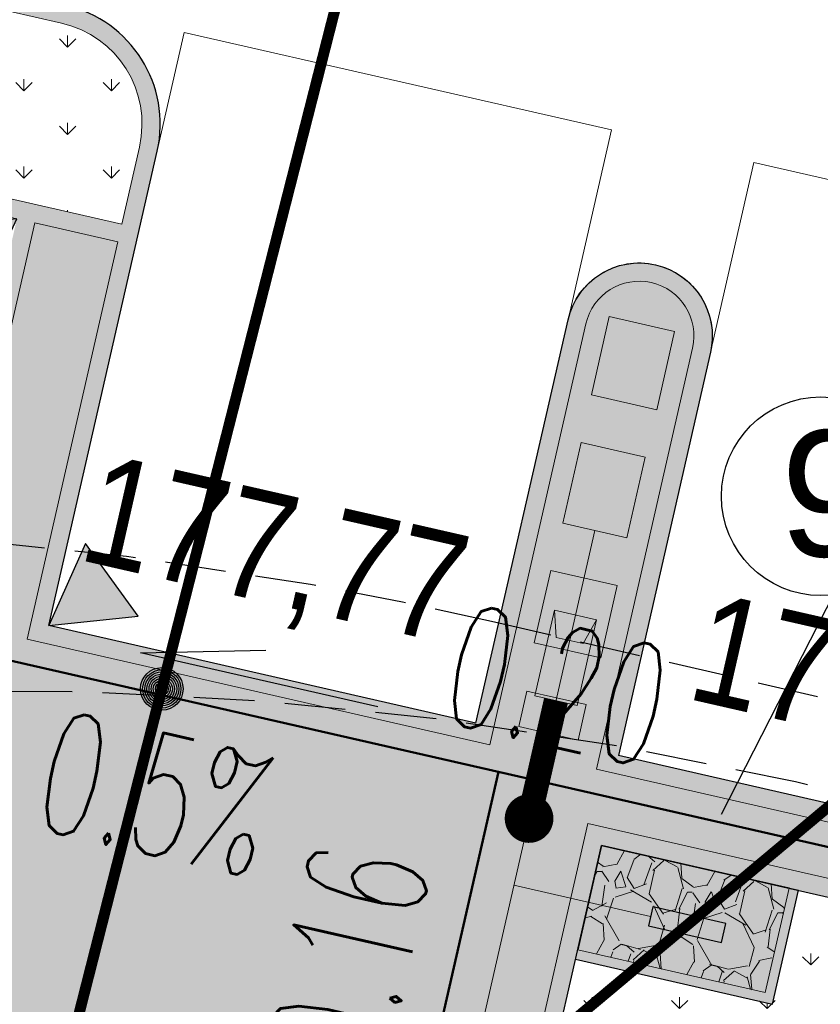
# Model space of a CAD drawing. Header units: metres. Extents: x 964 to 7125, y -212 to 9570.
# Tile 37 of 185: x 1684.2 to 1690.78, y 259.39 to 267.48. Entities that reach past the tile are written whole.
import ezdxf
from ezdxf import colors
from ezdxf.entities.mleader import LeaderData, LeaderLine
from ezdxf.enums import TextEntityAlignment as Align
from ezdxf.math import Vec2, Vec3

# ---------------------------------------------------------------- set-up
doc = ezdxf.new("R2010")
doc.units = ezdxf.units.M
for name, pattern in [('1081', [1.5, 1, -0.5]), ('3901', [0]), ('CIĄGłA', [0]), ('HIDDEN', [0.375, 0.25, -0.125])]:
    doc.linetypes.add(name, pattern=pattern)
for name, color, linetype, lineweight in [('- AGP-1_OPISY', 7, 'Continuous', 13), ('_IE', 240, 'Continuous', 9), ('AGP1_HATCH', 7, 'Continuous', 5), ('AGP1_KRAWEZNIKI GRUBOŚCI', 7, 'Continuous', 15), ('AGP1_KRAWEZNIKI NOWE', 7, 'Continuous', 30), ('AGP1_OPISY', 7, 'Continuous', 13), ('IS-KD-czysta', 92, 'Continuous', 50), ('IS-KD-opis', 96, 'Continuous', 30), ('IS-KD-opis-rzedne', 96, 'Continuous', 30)]:
    doc.layers.add(name, color=color, linetype=linetype, lineweight=lineweight)
doc.layers.add('IS-viewport', color=254, linetype='Continuous', lineweight=0, plot=False)
for name, color, linetype in [('OT_Ogrodzenia', 7, 'Continuous'), ('OT_ZagospodarowanieTerenu', 7, 'Continuous'), ('SYTUACJA - znaki_czytnik_kart', 7, 'Continuous'), ('ZP_strefy oddziaływania', 8, 'HIDDEN'), ('zz-odwodnienie', 5, 'Continuous')]:
    doc.layers.add(name, color=color, linetype=linetype)
doc.styles.add('ARIAL', font='arial.ttf')
doc.styles.add('IS-0.6', font='simplex.shx', dxfattribs={"width": 0.6})
doc.styles.get("Standard").update_dxf_attribs({"font": 'arial.ttf'})
pattern_1 = [(90, (-261.6057629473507, 0), (-0.3592102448, 0.3592102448), [0.09525, -0.6231704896]), (45, (-261.6057629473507, 0), (-0.3592102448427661, 0.3592102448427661), [0.09525, -0.41275]), (135, (-261.6057629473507, 0), (-0.3592102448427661, -0.3592102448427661), [0.09525, -0.41275])]

# ---------------------------------------------------------------- blocks, each defined once
blk = doc.blocks.new('d_rzędna')
at = {"layer": 'zz-odwodnienie'}
blk.add_hatch(color=0, dxfattribs=at).paths.add_polyline_path([(0, 0), (0.3686594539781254, 0.6385369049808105), (-0.3686594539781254, 0.6385369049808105)])
at = {"layer": 'zz-odwodnienie', "color": 0}
for p, q in [((-0.3686594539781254, 0.6385369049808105), (0, 0)), ((0.3686594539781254, 0.6385369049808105), (-0.3686594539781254, 0.6385369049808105)), ((-0.3686594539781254, 0.6385369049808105), (0, 0)), ((0.3686594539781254, 0.6385369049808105), (-0.3686594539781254, 0.6385369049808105)), ((0, 0), (0.3686594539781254, 0.6385369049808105)), ((0, 0), (0.3686594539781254, 0.6385369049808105))]:
    blk.add_line(p, q, dxfattribs=at)
blk = doc.blocks.new('*U117')
at = {"color": 0, "linetype": 'Continuous', "lineweight": -2}
blk.add_lwpolyline([(1.041683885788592, 0.0699619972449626), (-0.9081738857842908, 0.5149953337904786), (0.1223841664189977, 0.5362108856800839)], dxfattribs=at)
at = {"layer": 'IS-viewport'}
blk.add_line((-0.9749288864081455, 0.2225166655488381), (0.9749288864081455, -0.2225166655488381), dxfattribs=at)
at = {"color": 0, "linetype": 'Continuous', "lineweight": -2, "style": 'IS-0.6', "width": 0.6}
blk.add_attdef('OPIS-L', text='', height=0.9999999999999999, rotation=347.1431079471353, dxfattribs=at).set_placement((-1.395638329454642, 0.6262536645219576), align=Align.RIGHT)
blk.add_attdef('OPIS-P', (1.529148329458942, -0.04129633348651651), '', height=0.9999999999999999, rotation=347.1431079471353, dxfattribs=at)
blk.add_attdef('OPIS-POD', text='', height=0.9999999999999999, rotation=347.1431079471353, dxfattribs=at).set_placement((-0.06675499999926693, -0.2924786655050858), align=Align.TOP_CENTER)
blk = doc.blocks.new('IS-opis-studni-P-0.6')
at = {"color": 0, "linetype": 'Continuous', "lineweight": 15, "transparency": 16777216}
blk.add_line((0, 0), (3.5, 0), dxfattribs=at)
at = {"color": 0, "linetype": 'Continuous', "lineweight": -2, "transparency": 16777216, "style": 'IS-0.6', "width": 0.6}
for p in [(1.75, 0.25), (1.75, -1.25), (1.75, -2.5)]:
    blk.add_attdef('000,00', text='', height=1, dxfattribs=at).set_placement(p, align=Align.CENTER)
blk.add_attdef('S0', text='', height=1.25, dxfattribs=at).set_placement((3.75, 0), align=Align.MIDDLE_LEFT)
blk = doc.blocks.new('_None', base_point=(2.5, 0))

msp = doc.modelspace()

# ---------------------------------------------------------------- hatches: boundary and pattern name
at = {"layer": 'AGP1_HATCH', "transparency": 33554625}
h = msp.add_hatch(dxfattribs=at)
h.set_pattern_fill('GRASS', color=8, scale=0.02)
h.set_pattern_definition(pattern_1)
edge = h.paths.add_edge_path()
edge.add_line((1656.421609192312, 281.1750997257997), (1656.12732490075, 280.1037389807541))
edge.add_arc((1693.613011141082, 442.3996465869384), 166.5687194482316, 256.9943948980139, 258.1500133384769)
edge.add_line((1659.408129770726, 279.380738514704), (1659.687923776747, 279.3204852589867))
edge.add_line((1659.687923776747, 279.3204852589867), (1659.805812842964, 279.8679188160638))
edge.add_line((1659.805812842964, 279.8679188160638), (1661.428610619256, 279.5184515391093))
edge.add_line((1661.428610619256, 279.5184515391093), (1661.310721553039, 278.9710179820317))
edge.add_line((1661.310721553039, 278.9710179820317), (1671.858992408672, 276.6994623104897))
edge.add_line((1671.858992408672, 276.6994623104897), (1672.890124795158, 277.4314030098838))
edge.add_line((1672.890124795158, 277.4314030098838), (1656.421609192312, 281.1750997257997))
edge = h.paths.add_edge_path()
edge.add_line((1672.890124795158, 277.4314030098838), (1671.858992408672, 276.6994623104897))
edge.add_line((1671.858992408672, 276.6994623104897), (1700.067020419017, 270.6249021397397))
edge.add_arc((1697.571881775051, 261.9819229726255), 8.995932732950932, -9.899978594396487, 73.89711847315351, ccw=False)
edge.add_line((1706.433859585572, 260.4352636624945), (1699.674548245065, 230.8202579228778))
edge.add_line((1699.674548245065, 230.8202579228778), (1699.038714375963, 230.9653696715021))
edge.add_line((1699.038714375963, 230.9653696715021), (1697.659528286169, 224.9226379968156))
edge.add_line((1697.659528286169, 224.9226379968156), (1693.427565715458, 225.8885363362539))
edge.add_line((1693.427565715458, 225.8885363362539), (1694.802276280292, 231.9116583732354))
edge.add_line((1694.802276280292, 231.9116583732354), (1691.417076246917, 230.9890328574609))
edge.add_line((1691.417076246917, 230.9890328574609), (1687.619809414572, 231.8557167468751))
edge.add_line((1687.619809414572, 231.8557167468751), (1687.208875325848, 230.0552605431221))
edge.add_line((1687.208875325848, 230.0552605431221), (1682.488514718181, 231.1293036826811))
edge.add_line((1682.488514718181, 231.1293036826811), (1682.900170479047, 232.9329218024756))
edge.add_line((1682.900170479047, 232.9329218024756), (1676.827230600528, 234.319002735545))
edge.add_line((1676.827230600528, 234.319002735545), (1675.092447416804, 235.4907377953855))
edge.add_arc((1674.59275734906, 234.8031445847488), 0.8499850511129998, 53.99321822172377, 167.1431079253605)
edge.add_line((1673.764082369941, 234.992280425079), (1672.473484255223, 229.3376865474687))
edge.add_line((1672.473484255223, 229.3376865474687), (1668.330036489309, 230.2833823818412))
edge.add_line((1668.330036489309, 230.2833823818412), (1668.697188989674, 231.8920150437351))
edge.add_line((1668.697188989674, 231.8920150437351), (1649.540477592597, 236.2643211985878))
edge.add_line((1649.540477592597, 236.2643211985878), (1649.540154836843, 236.2643948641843))
edge.add_line((1649.540154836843, 236.2643948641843), (1649.974062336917, 238.1655061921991))
edge.add_line((1649.974062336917, 238.1655061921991), (1646.074028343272, 239.0556455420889))
edge.add_line((1646.074028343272, 239.0556455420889), (1646.786081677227, 242.1754179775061))
edge.add_line((1646.786081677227, 242.1754179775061), (1651.996839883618, 262.8037986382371))
edge.add_arc((1649.233634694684, 263.5017936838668), 2.849999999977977, 345.8234528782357, 357.692915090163)
edge.add_line((1652.081324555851, 263.3870659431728), (1652.175551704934, 265.7259047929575))
edge.add_line((1652.175551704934, 265.7259047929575), (1643.651609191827, 234.6850997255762))
edge.add_line((1643.651609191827, 234.6850997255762), (1698.061609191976, 222.3150997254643))
edge.add_line((1698.061609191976, 222.3150997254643), (1709.121609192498, 269.1950997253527))
edge.add_line((1709.121609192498, 269.1950997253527), (1672.890124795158, 277.4314030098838))
at = {"layer": 'AGP1_HATCH', "transparency": 33554477}
h = msp.add_hatch(color=8, dxfattribs=at)
h.dxf.hatch_style = 1
h.paths.add_polyline_path([(1681.679460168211, 259.3846310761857), (1697.034582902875, 255.8799613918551), (1694.241082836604, 243.6407100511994), (1678.885967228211, 247.1454113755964)], flags=16)
edge = h.paths.add_edge_path(flags=16)
edge.add_line((1685.185346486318, 266.4311739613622), (1685.040709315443, 265.797470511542))
edge.add_line((1685.040709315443, 265.797470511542), (1679.483617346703, 267.0658272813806))
edge.add_line((1679.483617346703, 267.0658272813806), (1679.628254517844, 267.6995307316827))
edge.add_arc((1680.456943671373, 267.5103898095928), 0.8500000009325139, 77.14298656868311, 167.1429865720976, ccw=False)
edge.add_line((1680.646084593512, 268.3390789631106), (1684.545798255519, 267.449004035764))
edge.add_arc((1684.356657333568, 266.62031488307), 0.8500000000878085, -12.857013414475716, 77.14298656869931, ccw=False)
edge = h.paths.add_edge_path()
edge.add_line((1698.17639700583, 256.3886637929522), (1688.505109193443, 258.5960247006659))
edge.add_line((1688.505109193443, 258.5960247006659), (1688.983524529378, 260.6921210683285))
edge.add_line((1688.983524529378, 260.6921210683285), (1693.438948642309, 259.675210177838))
edge.add_line((1693.438948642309, 259.675210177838), (1694.663688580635, 265.0732275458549))
edge.add_arc((1694.414363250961, 264.1511328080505), 0.9552077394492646, 74.86959213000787, 168.3871311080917)
edge.add_line((1693.478708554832, 264.3434141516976), (1692.630909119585, 260.6289252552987))
edge.add_line((1692.630909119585, 260.6289252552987), (1684.441510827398, 262.4980825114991))
edge.add_line((1684.441510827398, 262.4980825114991), (1685.331585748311, 266.3977961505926))
edge.add_arc((1684.356657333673, 266.6203148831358), 1.000000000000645, 347.1429865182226, 437.1429865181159)
edge.add_line((1684.579176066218, 267.5952432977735), (1680.679462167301, 268.4853182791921))
edge.add_arc((1680.456943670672, 267.5103898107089), 1.000000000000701, 77.1430003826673, 167.1429865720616)
edge.add_line((1679.482015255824, 267.732908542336), (1679.304000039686, 266.9529658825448))
edge.add_line((1679.304000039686, 266.9529658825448), (1684.178626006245, 265.8403759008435))
edge.add_line((1684.178626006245, 265.8403759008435), (1682.821279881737, 259.8933084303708))
edge.add_line((1682.821279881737, 259.8933084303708), (1678.937735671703, 260.7796816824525))
edge.add_arc((1678.715134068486, 259.7827054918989), 1.021524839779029, 77.41362849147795, 166.3037866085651)
edge.add_line((1677.72265652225, 260.0245759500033), (1675.690284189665, 251.1200781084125))
edge.add_arc((1679.595507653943, 250.0981039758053), 4.03673152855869, 165.3349000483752, 256.6501541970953)
edge.add_line((1678.663441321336, 246.1704515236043), (1693.05116376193, 242.886582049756))
edge.add_arc((1693.490240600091, 244.8367181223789), 1.998954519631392, 257.3113330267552, 345.5301534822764)
edge.add_line((1695.425786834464, 244.3372384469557), (1698.17639700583, 256.3886637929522))
at = {"layer": 'AGP1_HATCH', "transparency": 33554625}
h = msp.add_hatch(dxfattribs=at)
h.set_pattern_fill('GRASS', color=8, scale=0.02)
h.set_pattern_definition(pattern_1)
h.paths.add_polyline_path([(1684.545798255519, 267.4490040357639), (1680.646084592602, 268.3390789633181, 0.4142135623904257), (1679.628254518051, 267.6995307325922), (1679.483617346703, 267.0658272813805), (1684.358259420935, 265.9532336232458), (1685.040709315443, 265.7974705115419), (1685.185346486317, 266.4311739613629, 0.4142135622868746)])
at = {"layer": 'AGP1_HATCH', "transparency": 33554477}
h = msp.add_hatch(color=8, dxfattribs=at)
h.dxf.hatch_style = 1
edge = h.paths.add_edge_path()
edge.add_line((1687.951252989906, 261.6970163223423), (1688.707816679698, 265.0117729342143))
edge.add_arc((1689.29277372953, 264.8782616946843), 0.6000000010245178, -12.857013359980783, 167.1429865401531, ccw=False)
edge.add_line((1689.877730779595, 264.744750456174), (1689.121167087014, 261.4299938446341))
edge.add_line((1689.121167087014, 261.4299938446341), (1687.951252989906, 261.6970163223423))
at = {"layer": 'AGP1_HATCH', "transparency": 33554625}
h = msp.add_hatch(dxfattribs=at)
h.set_pattern_fill('GRASS', color=8, scale=0.02)
h.set_pattern_definition(pattern_1)
edge = h.paths.add_edge_path()
edge.add_arc((1694.423309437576, 264.1365959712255), 0.8169770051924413, 61.86728915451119, 74.82374879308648)
edge.add_line((1694.637185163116, 264.9250809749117), (1693.438948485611, 259.6752102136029))
edge.add_line((1693.438948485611, 259.6752102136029), (1690.601905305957, 260.3227400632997))
edge.add_line((1690.601905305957, 260.3227400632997), (1690.388287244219, 259.3868088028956))
edge.add_line((1690.388287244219, 259.3868088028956), (1688.769906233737, 259.7561898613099))
edge.add_line((1688.769906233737, 259.7561898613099), (1688.505109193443, 258.5960247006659))
edge.add_line((1688.505109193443, 258.5960247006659), (1698.030157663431, 256.4220412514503))
edge.add_line((1698.030157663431, 256.4220412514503), (1698.265050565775, 257.4511926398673))
edge.add_arc((1691.601391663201, 258.8506343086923), 6.80902246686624, 348.1396172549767, 421.8999565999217)
at = {"layer": 'AGP1_HATCH', "transparency": 33554477}
h = msp.add_hatch(color=8, dxfattribs=at)
h.dxf.hatch_style = 1
h.paths.add_polyline_path([(1688.983524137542, 260.6921211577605), (1688.769906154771, 259.7561898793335), (1690.388287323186, 259.386808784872), (1690.601905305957, 260.3227400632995)])
at = {"layer": 'AGP1_HATCH'}
h = msp.add_hatch(dxfattribs=at)
h.set_pattern_fill('GRAVEL', color=8, scale=0.03, angle=77.14298656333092)
h.set_pattern_definition([(305.1557740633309, (4010290.342497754, -7580959.046638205), (5.329584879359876, -7.469197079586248), [0.102516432, -10.1491450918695]), (262.112727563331, (4010290.401526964, -7580959.13045472), (1.291815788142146, 9.084304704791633), [0.1759214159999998, -17.41621466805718]), (209.6534336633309, (4010290.37738624, -7580959.304711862), (9.867442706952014, 5.563802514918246), [0.124044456, -12.28041683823]), (344.4166755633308, (4010290.496981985, -7580959.636830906), (-14.68834976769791, 4.13408092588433), [0.1602013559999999, -15.8599312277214]), (9.976640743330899, (4010290.651294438, -7580959.67986731), (-9.762541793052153, -1.679765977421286), [0.15709011, -15.5519423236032]), (74.41667556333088, (4010290.806009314, -7580959.652651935), (-4.13408092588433, -14.68834976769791), [0.1602013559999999, -15.85993122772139]), (114.8372270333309, (4010290.849045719, -7580959.498339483), (5.224683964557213, -11.35323361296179), [0.211858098, -20.9739345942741]), (149.3983149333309, (4010290.760056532, -7580959.306077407), (-15.15678502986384, 8.930572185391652), [0.200015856, -19.8015769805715]), (198.5725521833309, (4010290.58789741, -7580959.204255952), (-11.01411506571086, -3.738893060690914), [0.1607438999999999, -15.9136637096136]), (252.3793448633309, (4010290.435524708, -7580959.255453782), (2.608047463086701, 8.002290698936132), [0.1835139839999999, -8.992181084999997]), (299.5404243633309, (4010290.379972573, -7580959.430357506), (6.137138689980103, -10.77989743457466), [0.2373233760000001, -23.4950317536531]), (215.9570613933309, (4010290.672274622, -7580958.903060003), (-5.644287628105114, -4.182912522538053), [0.08100136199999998, -8.0191697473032]), (248.6122209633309, (4010290.606707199, -7580958.950622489), (3.690061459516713, 9.318522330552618), [0.1541045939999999, -15.25639169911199]), (302.1429865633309, (4010290.55050848, -7580959.094114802), (0.7428954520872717, -0.1695592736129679), [0.1077628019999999, -0.9698679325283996]), (280.3415770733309, (4010290.449491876, -7580959.12577037), (-0.6379945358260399, 4.05359580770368), [0.05803239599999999, -5.745186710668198]), (8.944396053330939, (4010290.459909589, -7580959.18285983), (-2.398245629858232, -0.2342176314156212), [0.08206968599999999, -4.021425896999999]), (108.1067430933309, (4010290.540981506, -7580959.170099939), (-0.9771130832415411, 2.567804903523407), [0.1332958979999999, -4.309889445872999]), (238.7080377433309, (4010290.499554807, -7580959.043405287), (1.082013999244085, 1.316231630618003), [0.09638614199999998, -2.3132694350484]), (93.53252689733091, (4010290.361565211, -7580959.613739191), (-0.5330936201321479, 7.937632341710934), [0.1350264, -13.3676480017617]), (147.4891625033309, (4010290.353245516, -7580959.478969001), (7.493612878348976, -4.836733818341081), [0.113279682, -11.21466470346]), (10.34157707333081, (4010290.350975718, -7580959.009493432), (-4.053595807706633, -0.6379945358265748), [0.11606403, -5.687155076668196]), (60.75344623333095, (4010290.465154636, -7580958.988658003), (-3.924279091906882, -6.92027670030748), [0.1350263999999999, -13.36764800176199]), (56.58694134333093, (4010290.822160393, -7580959.718865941), (-2.333587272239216, -3.375358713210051), [0.1302105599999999, -6.380320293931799]), (11.91812716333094, (4010290.893863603, -7580959.610176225), (-9.019646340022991, -1.849325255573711), [0.109101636, -10.801078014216]), (143.9443960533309, (4010291.09556676, -7580959.171623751), (-3.375358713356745, 2.333587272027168), [0.11606403, -5.687155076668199]), (94.49701120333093, (4010291.001734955, -7580959.103311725), (0.7673112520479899, -10.33587797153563), [0.1277348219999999, -12.64571279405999]), (146.5869413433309, (4010291.012482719, -7580959.535642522), (3.375358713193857, -2.333587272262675), [0.06510527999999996, -6.4454255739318]), (178.4529190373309, (4010291.085393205, -7580959.216197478), (-3.141141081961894, -0.06465835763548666), [0.03885437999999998, -3.8465984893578]), (243.1067430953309, (4010291.04655284, -7580959.215148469), (1.251573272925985, 2.059127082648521), [0.1570901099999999, -2.984716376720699]), (263.1519925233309, (4010290.975496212, -7580959.355249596), (0.9526972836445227, 7.598513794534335), [0.1455800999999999, -14.4124094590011]), (20.83305409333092, (4010290.607842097, -7580959.185360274), (-1.655350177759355, -0.4037769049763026), [0.109897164, -2.637532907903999]), (70.30021315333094, (4010290.710554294, -7580959.14627575), (4.368298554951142, 12.29010413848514), [0.191867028, -18.99480271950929]), (138.0883824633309, (4010290.775230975, -7580958.965638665), (4.522031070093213, -4.15849672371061), [0.07845247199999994, -7.766817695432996]), (167.1429865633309, (4010290.716848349, -7580958.913233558), (-0.9124547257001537, -0.5733361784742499), [0.04571999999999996, -0.7162799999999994]), (197.3994237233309, (4010290.949818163, -7580959.365020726), (5.878505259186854, 1.784666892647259), [0.105860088, -10.48018223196]), (125.1557740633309, (4010290.84880156, -7580959.396676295), (-5.329584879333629, 7.469197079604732), [0.205032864, -10.0466286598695]), (77.14298656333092, (4010290.730743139, -7580959.229043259), (-0.5733361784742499, 0.9124547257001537), [0.19812, -0.5638799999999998]), (42.44783306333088, (4010290.77482855, -7580959.035890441), (6.895860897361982, 6.242039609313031), [0.1204828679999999, -11.92779501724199]), (331.1975906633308, (4010290.863731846, -7580958.954574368), (2.802022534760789, -1.421132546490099), [0.110948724, -5.4364950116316]), (284.7889619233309, (4010290.960954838, -7580959.008028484), (4.207328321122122, -15.81060632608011), [0.1806435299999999, -17.88373932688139]), (252.5690653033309, (4010291.00706589, -7580959.182688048), (-2.947166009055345, -9.488081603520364), [0.1911088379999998, -18.91975393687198])])
h.paths.add_polyline_path([(1690.328094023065, 259.4826022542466), (1690.523911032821, 260.3405415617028), (1688.983524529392, 260.6921210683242), (1688.787708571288, 259.8341863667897)])

# ---------------------------------------------------------------- linework, layer by layer
at = {"layer": '- AGP-1_OPISY', "color": 8, "linetype": 'CIĄGłA', "lineweight": 0}
msp.add_lwpolyline([(1685.153570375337, 265.6178535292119), (1685.153570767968, 265.6178534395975), (1685.331585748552, 266.3977961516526, 0.4142135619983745), (1684.579176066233, 267.5952432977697), (1680.679462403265, 268.4853182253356, 0.4142135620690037), (1679.482015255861, 267.7329085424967), (1679.304000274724, 266.9529658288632), (1684.178644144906, 265.8403717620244)], format="xyb", dxfattribs=at)
msp.add_lwpolyline([(1679.483617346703, 267.0658272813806), (1685.040709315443, 265.7974705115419), (1685.185346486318, 266.4311739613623, 0.4142135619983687), (1684.545798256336, 267.4490040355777), (1680.646084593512, 268.3390789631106, 0.4142135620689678), (1679.628254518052, 267.6995307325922)], format="xyb", close=True, dxfattribs=at)
msp.add_lwpolyline([(1684.324881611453, 265.8069943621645), (1685.007331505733, 265.6512312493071)], dxfattribs=at)
at = {"color": 8, "lineweight": 15}
msp.add_line((1689.877730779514, 264.7447504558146), (1690.233760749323, 266.3046359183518), dxfattribs=at)
for points in [[(1689.063846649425, 266.5716583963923), (1685.554104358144, 267.3727258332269)], [(1688.707816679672, 265.0117729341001), (1689.063846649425, 266.5716583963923)], [(1692.630909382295, 260.6289264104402), (1693.74350304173, 265.5035684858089), (1690.233760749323, 266.3046359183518)]]:
    msp.add_lwpolyline(points, dxfattribs=at)
at = {"color": 8, "linetype": 'CIĄGłA', "lineweight": 30}
msp.add_lwpolyline([(1687.951252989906, 261.6970163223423), (1688.707816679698, 265.0117729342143, -0.999999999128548), (1689.877730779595, 264.744750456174), (1689.121167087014, 261.4299938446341), (1689.121167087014, 261.4299938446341)], format="xyb", dxfattribs=at)
at = {"layer": '_IE', "color": 8, "linetype": 'CIĄGłA', "lineweight": 0}
for p, q in [((1688.927769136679, 263.2793959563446), (1687.974412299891, 259.1015699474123)), ((1689.386115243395, 260.1078894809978), (1688.262555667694, 260.3642795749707))]:
    msp.add_line(p, q, dxfattribs=at)
at = {"layer": '_IE', "color": 8}
for p, q in [((1688.595580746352, 262.6241701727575), (1688.434910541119, 261.9202154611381)), ((1688.595580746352, 262.6241701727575), (1688.434910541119, 261.9202154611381)), ((1688.595580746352, 262.6241701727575), (1688.434910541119, 261.9202154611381)), ((1688.595580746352, 262.6241701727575), (1688.434910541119, 261.9202154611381)), ((1688.595580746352, 262.6241701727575), (1688.434910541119, 261.9202154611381)), ((1688.595580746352, 262.6241701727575), (1688.434910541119, 261.9202154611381)), ((1688.595580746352, 262.6241701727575), (1688.434910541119, 261.9202154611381)), ((1688.595580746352, 262.6241701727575), (1688.434910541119, 261.9202154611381)), ((1688.595580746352, 262.6241701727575), (1688.434910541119, 261.9202154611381)), ((1688.595580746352, 262.6241701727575), (1688.434910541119, 261.9202154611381)), ((1688.595580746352, 262.6241701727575), (1688.434910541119, 261.9202154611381)), ((1688.595580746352, 262.6241701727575), (1688.434910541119, 261.9202154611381)), ((1688.942976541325, 262.5448807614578), (1688.595580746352, 262.6241701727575)), ((1688.595580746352, 262.6241701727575), (1688.611029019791, 262.4001985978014)), ((1688.942976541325, 262.5448807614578), (1688.595580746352, 262.6241701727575)), ((1688.595580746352, 262.6241701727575), (1688.611029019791, 262.4001985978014)), ((1688.942976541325, 262.5448807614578), (1688.595580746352, 262.6241701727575)), ((1688.595580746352, 262.6241701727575), (1688.611029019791, 262.4001985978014)), ((1688.942976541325, 262.5448807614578), (1688.595580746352, 262.6241701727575)), ((1688.595580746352, 262.6241701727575), (1688.611029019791, 262.4001985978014)), ((1688.942976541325, 262.5448807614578), (1688.595580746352, 262.6241701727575)), ((1688.595580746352, 262.6241701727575), (1688.611029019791, 262.4001985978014)), ((1688.942976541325, 262.5448807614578), (1688.595580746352, 262.6241701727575)), ((1688.595580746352, 262.6241701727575), (1688.611029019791, 262.4001985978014)), ((1688.942976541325, 262.5448807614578), (1688.595580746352, 262.6241701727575)), ((1688.595580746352, 262.6241701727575), (1688.611029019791, 262.4001985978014)), ((1688.942976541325, 262.5448807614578), (1688.595580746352, 262.6241701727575)), ((1688.595580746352, 262.6241701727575), (1688.611029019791, 262.4001985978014)), ((1688.942976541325, 262.5448807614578), (1688.595580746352, 262.6241701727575)), ((1688.595580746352, 262.6241701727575), (1688.611029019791, 262.4001985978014)), ((1688.942976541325, 262.5448807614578), (1688.595580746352, 262.6241701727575)), ((1688.595580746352, 262.6241701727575), (1688.611029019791, 262.4001985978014)), ((1688.942976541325, 262.5448807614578), (1688.595580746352, 262.6241701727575)), ((1688.595580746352, 262.6241701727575), (1688.611029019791, 262.4001985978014)), ((1688.942976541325, 262.5448807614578), (1688.595580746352, 262.6241701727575)), ((1688.595580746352, 262.6241701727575), (1688.611029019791, 262.4001985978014)), ((1688.942976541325, 262.5448807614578), (1688.78230633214, 261.8409260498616)), ((1688.942976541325, 262.5448807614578), (1688.78230633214, 261.8409260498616)), ((1688.942976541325, 262.5448807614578), (1688.78230633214, 261.8409260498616)), ((1688.942976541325, 262.5448807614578), (1688.78230633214, 261.8409260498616)), ((1688.942976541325, 262.5448807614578), (1688.78230633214, 261.8409260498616)), ((1688.942976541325, 262.5448807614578), (1688.78230633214, 261.8409260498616)), ((1688.942976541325, 262.5448807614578), (1688.78230633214, 261.8409260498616)), ((1688.942976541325, 262.5448807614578), (1688.78230633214, 261.8409260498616)), ((1688.942976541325, 262.5448807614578), (1688.78230633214, 261.8409260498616)), ((1688.942976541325, 262.5448807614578), (1688.78230633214, 261.8409260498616)), ((1688.942976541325, 262.5448807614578), (1688.78230633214, 261.8409260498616)), ((1688.942976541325, 262.5448807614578), (1688.78230633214, 261.8409260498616)), ((1688.942976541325, 262.5448807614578), (1688.831882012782, 262.3497912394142)), ((1688.942976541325, 262.5448807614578), (1688.831882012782, 262.3497912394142)), ((1688.942976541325, 262.5448807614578), (1688.831882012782, 262.3497912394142)), ((1688.942976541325, 262.5448807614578), (1688.831882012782, 262.3497912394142)), ((1688.942976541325, 262.5448807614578), (1688.831882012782, 262.3497912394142)), ((1688.942976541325, 262.5448807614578), (1688.831882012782, 262.3497912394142)), ((1688.942976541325, 262.5448807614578), (1688.831882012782, 262.3497912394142)), ((1688.942976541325, 262.5448807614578), (1688.831882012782, 262.3497912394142)), ((1688.942976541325, 262.5448807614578), (1688.831882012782, 262.3497912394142)), ((1688.942976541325, 262.5448807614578), (1688.831882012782, 262.3497912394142)), ((1688.942976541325, 262.5448807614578), (1688.831882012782, 262.3497912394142)), ((1688.942976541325, 262.5448807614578), (1688.831882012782, 262.3497912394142)), ((1688.831882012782, 262.3497912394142), (1688.611029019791, 262.4001985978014)), ((1688.831882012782, 262.3497912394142), (1688.611029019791, 262.4001985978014)), ((1688.831882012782, 262.3497912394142), (1688.611029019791, 262.4001985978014)), ((1688.831882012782, 262.3497912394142), (1688.611029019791, 262.4001985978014)), ((1688.831882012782, 262.3497912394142), (1688.611029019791, 262.4001985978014)), ((1688.831882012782, 262.3497912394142), (1688.611029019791, 262.4001985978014)), ((1688.831882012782, 262.3497912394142), (1688.611029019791, 262.4001985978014)), ((1688.831882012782, 262.3497912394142), (1688.611029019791, 262.4001985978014)), ((1688.831882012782, 262.3497912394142), (1688.611029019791, 262.4001985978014)), ((1688.831882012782, 262.3497912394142), (1688.611029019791, 262.4001985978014)), ((1688.831882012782, 262.3497912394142), (1688.611029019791, 262.4001985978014)), ((1688.831882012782, 262.3497912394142), (1688.611029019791, 262.4001985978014)), ((1688.78230633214, 261.8409260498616), (1688.434910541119, 261.9202154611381)), ((1688.78230633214, 261.8409260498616), (1688.434910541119, 261.9202154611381)), ((1688.78230633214, 261.8409260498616), (1688.434910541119, 261.9202154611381)), ((1688.78230633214, 261.8409260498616), (1688.434910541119, 261.9202154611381)), ((1688.78230633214, 261.8409260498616), (1688.434910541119, 261.9202154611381)), ((1688.78230633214, 261.8409260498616), (1688.434910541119, 261.9202154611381)), ((1688.78230633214, 261.8409260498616), (1688.434910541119, 261.9202154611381)), ((1688.78230633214, 261.8409260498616), (1688.434910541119, 261.9202154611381)), ((1688.78230633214, 261.8409260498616), (1688.434910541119, 261.9202154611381)), ((1688.78230633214, 261.8409260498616), (1688.434910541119, 261.9202154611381)), ((1688.78230633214, 261.8409260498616), (1688.434910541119, 261.9202154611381)), ((1688.78230633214, 261.8409260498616), (1688.434910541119, 261.9202154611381))]:
    msp.add_line(p, q, dxfattribs=at)
at = {"layer": '_IE', "color": 8, "lineweight": 5, "ltscale": 3, "const_width": 0.2}
msp.add_lwpolyline([(1688.608608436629, 261.8805707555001), (1688.387662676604, 260.9125268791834)], dxfattribs=at)
msp.add_lwpolyline([(1688.608608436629, 261.8805707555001), (1688.387662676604, 260.9125268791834)], dxfattribs=at)
msp.add_lwpolyline([(1688.608608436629, 261.8805707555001), (1688.387662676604, 260.9125268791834)], dxfattribs=at)
msp.add_lwpolyline([(1688.608608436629, 261.8805707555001), (1688.387662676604, 260.9125268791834)], dxfattribs=at)
msp.add_lwpolyline([(1688.608608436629, 261.8805707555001), (1688.387662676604, 260.9125268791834)], dxfattribs=at)
msp.add_lwpolyline([(1688.608608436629, 261.8805707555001), (1688.387662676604, 260.9125268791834)], dxfattribs=at)
msp.add_lwpolyline([(1688.608608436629, 261.8805707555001), (1688.387662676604, 260.9125268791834)], dxfattribs=at)
msp.add_lwpolyline([(1688.608608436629, 261.8805707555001), (1688.387662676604, 260.9125268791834)], dxfattribs=at)
msp.add_lwpolyline([(1688.608608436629, 261.8805707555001), (1688.387662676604, 260.9125268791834)], dxfattribs=at)
msp.add_lwpolyline([(1688.608608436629, 261.8805707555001), (1688.387662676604, 260.9125268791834)], dxfattribs=at)
msp.add_lwpolyline([(1688.608608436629, 261.8805707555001), (1688.387662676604, 260.9125268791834)], dxfattribs=at)
at = {"layer": '_IE', "color": 8, "lineweight": 5, "ltscale": 3, "const_width": 0.2, "elevation": 1.163272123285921e-10}
msp.add_lwpolyline([(1688.334854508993, 260.9974462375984, 0.9999999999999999), (1688.440470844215, 260.8276075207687, 0.9999999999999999)], format="xyb", close=True, dxfattribs=at)
msp.add_lwpolyline([(1688.334854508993, 260.9974462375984, 0.9999999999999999), (1688.440470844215, 260.8276075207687, 0.9999999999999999)], format="xyb", close=True, dxfattribs=at)
msp.add_lwpolyline([(1688.334854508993, 260.9974462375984, 0.9999999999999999), (1688.440470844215, 260.8276075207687, 0.9999999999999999)], format="xyb", close=True, dxfattribs=at)
msp.add_lwpolyline([(1688.334854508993, 260.9974462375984, 0.9999999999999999), (1688.440470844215, 260.8276075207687, 0.9999999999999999)], format="xyb", close=True, dxfattribs=at)
msp.add_lwpolyline([(1688.334854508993, 260.9974462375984, 0.9999999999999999), (1688.440470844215, 260.8276075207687, 0.9999999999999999)], format="xyb", close=True, dxfattribs=at)
msp.add_lwpolyline([(1688.334854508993, 260.9974462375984, 0.9999999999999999), (1688.440470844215, 260.8276075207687, 0.9999999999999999)], format="xyb", close=True, dxfattribs=at)
msp.add_lwpolyline([(1688.334854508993, 260.9974462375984, 0.9999999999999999), (1688.440470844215, 260.8276075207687, 0.9999999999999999)], format="xyb", close=True, dxfattribs=at)
msp.add_lwpolyline([(1688.334854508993, 260.9974462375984, 0.9999999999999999), (1688.440470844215, 260.8276075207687, 0.9999999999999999)], format="xyb", close=True, dxfattribs=at)
msp.add_lwpolyline([(1688.334854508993, 260.9974462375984, 0.9999999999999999), (1688.440470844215, 260.8276075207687, 0.9999999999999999)], format="xyb", close=True, dxfattribs=at)
msp.add_lwpolyline([(1688.334854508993, 260.9974462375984, 0.9999999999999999), (1688.440470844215, 260.8276075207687, 0.9999999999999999)], format="xyb", close=True, dxfattribs=at)
msp.add_lwpolyline([(1688.334854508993, 260.9974462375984, 0.9999999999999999), (1688.440470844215, 260.8276075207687, 0.9999999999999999)], format="xyb", close=True, dxfattribs=at)
at = {"layer": 'AGP1_KRAWEZNIKI GRUBOŚCI', "color": 8}
for points in [[(1685.040709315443, 265.7974705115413), (1685.185346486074, 266.4311739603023, 0.4142135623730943), (1684.545798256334, 267.4490040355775), (1680.64608459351, 268.3390789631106, 0.4142135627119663), (1679.62825451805, 267.6995307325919), (1679.483617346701, 267.06582728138), (1685.040709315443, 265.7974705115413)], [(1684.324881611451, 265.8069943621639), (1682.934139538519, 259.7136917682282), (1678.910928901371, 260.6319537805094, 0.4238907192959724), (1677.85943432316, 259.9497425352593), (1677.853060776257, 259.9218179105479), (1675.835990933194, 251.0843671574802, 0.4211120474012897), (1678.697450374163, 246.3165467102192), (1693.084322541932, 243.0328713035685, 0.4047774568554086), (1695.280026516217, 244.3727146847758), (1697.996780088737, 256.2758019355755), (1688.325492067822, 258.4831630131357), (1688.870557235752, 260.8717622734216), (1693.325981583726, 259.8548513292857), (1694.48922288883, 264.9509096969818, 0.3754874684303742), (1693.625102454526, 264.3107138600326), (1692.743770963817, 260.4493080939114), (1688.941549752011, 261.3171312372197)]]:
    msp.add_lwpolyline(points, format="xyb", dxfattribs=at)
for points in [[(1684.324881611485, 265.8069943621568), (1685.007331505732, 265.6512312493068)], [(1688.064114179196, 261.5173980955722), (1684.26189375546, 262.3852210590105), (1685.007331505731, 265.6512312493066)], [(1688.097492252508, 261.6636385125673), (1688.064114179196, 261.5173980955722)], [(1688.974927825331, 261.4633716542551), (1688.941549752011, 261.3171312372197)]]:
    msp.add_lwpolyline(points, dxfattribs=at)
for points in [[(1690.388287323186, 259.3868087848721), (1690.601905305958, 260.3227400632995), (1688.983524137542, 260.6921211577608), (1688.76990615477, 259.7561898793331)], [(1690.328094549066, 259.4826045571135), (1690.523911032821, 260.3405415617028), (1688.983524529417, 260.6921210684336), (1688.787708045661, 259.8341840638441)]]:
    msp.add_lwpolyline(points, close=True, dxfattribs=at)
at = {"layer": 'AGP1_KRAWEZNIKI NOWE', "color": 8, "lineweight": 15}
for p, q in [((1684.441510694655, 262.4980837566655), (1685.554104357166, 267.372725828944)), ((1689.426284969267, 265.4632187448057), (1689.426284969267, 265.4632187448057)), ((1688.707816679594, 265.0117729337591), (1687.951252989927, 261.6970163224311)), ((1689.046920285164, 265.0369471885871), (1688.900057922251, 264.3934944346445)), ((1689.583130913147, 264.914561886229), (1689.046920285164, 265.0369471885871)), ((1688.854055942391, 264.9783951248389), (1688.097492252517, 261.6636385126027)), ((1689.436268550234, 264.2711091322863), (1689.583130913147, 264.914561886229)), ((1688.974927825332, 261.4633716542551), (1689.731491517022, 264.7781282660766)), ((1689.121167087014, 261.4299938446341), (1689.877730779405, 264.7447504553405)), ((1688.900057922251, 264.3934944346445), (1689.436268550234, 264.2711091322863)), ((1688.815925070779, 264.0024104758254), (1688.664612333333, 263.3394591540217)), ((1689.342386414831, 263.8822503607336), (1688.815925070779, 264.0024104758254)), ((1689.191073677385, 263.21929903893), (1689.342386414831, 263.8822503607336)), ((1688.664612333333, 263.3394591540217), (1689.191073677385, 263.21929903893)), ((1688.565855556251, 262.9517129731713), (1688.430119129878, 262.3570066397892)), ((1689.111815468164, 262.8271024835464), (1688.565855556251, 262.9517129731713)), ((1688.976079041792, 262.2323961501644), (1689.111815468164, 262.8271024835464)), ((1687.951252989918, 261.6970163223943), (1684.441510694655, 262.4980837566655)), ((1688.430119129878, 262.3570066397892), (1688.976079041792, 262.2323961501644)), ((1688.370359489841, 261.960359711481), (1688.303603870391, 261.6678811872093)), ((1688.857823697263, 261.8491003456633), (1688.370359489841, 261.960359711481)), ((1688.791068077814, 261.5566218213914), (1688.857823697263, 261.8491003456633)), ((1688.303603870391, 261.6678811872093), (1688.791068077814, 261.5566218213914)), ((1692.045952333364, 260.7624376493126), (1689.121167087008, 261.4299938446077))]:
    msp.add_line(p, q, dxfattribs=at)
at = {"layer": 'AGP1_KRAWEZNIKI NOWE', "color": 8, "linetype": 'CIĄGłA'}
for p, q in [((1684.441510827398, 262.4980825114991), (1685.331585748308, 266.3977961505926)), ((1687.951252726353, 261.6970151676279), (1684.441510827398, 262.4980825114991)), ((1692.630909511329, 260.6289251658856), (1689.121166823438, 261.4299926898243)), ((1688.983524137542, 260.6921211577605), (1688.78770765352, 259.8341841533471)), ((1690.523911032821, 260.340541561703), (1688.983524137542, 260.6921211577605)), ((1690.388287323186, 259.386808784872), (1690.601905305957, 260.3227400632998)), ((1688.769906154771, 259.7561898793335), (1688.769906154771, 259.7561898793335)), ((1688.769906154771, 259.7561898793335), (1690.388287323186, 259.386808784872))]:
    msp.add_line(p, q, dxfattribs=at)
at = {"layer": 'AGP1_KRAWEZNIKI NOWE', "color": 8}
for p, q in [((1688.505109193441, 258.5960247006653), (1688.983524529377, 260.6921210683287)), ((1688.983524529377, 260.6921210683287), (1693.438948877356, 259.6752101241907))]:
    msp.add_line(p, q, dxfattribs=at)
at = {"layer": 'AGP1_KRAWEZNIKI NOWE', "color": 8, "linetype": 'CIĄGłA'}
msp.add_arc((1684.356657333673, 266.6203148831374), 0.9999999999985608, 347.1429865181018, 77.14298651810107, dxfattribs=at)
at = {"layer": 'AGP1_KRAWEZNIKI NOWE', "color": 8, "lineweight": 15}
for centre, radius, start, end in [((1689.292773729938, 264.8782616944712), 0.6000000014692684, 77.1429865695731, 167.1429865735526), ((1689.292773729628, 264.8782616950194), 0.6000000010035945, 347.1429865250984, 77.14298652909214), ((1689.292773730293, 264.878261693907), 0.450000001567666, 77.14298651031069, 167.1429863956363), ((1689.292773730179, 264.8782616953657), 0.4500000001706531, 347.1429865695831, 77.14298645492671)]:
    msp.add_arc(centre, radius, start, end, dxfattribs=at)
at = {"layer": 'AGP1_OPISY', "color": 8, "linetype": 'Continuous', "lineweight": 30}
msp.add_circle((1690.784725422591, 263.5610228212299), 0.8166577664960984, dxfattribs=at)
at = {"layer": 'IS-KD-czysta', "color": 8, "ltscale": 2}
for p, q in [((1695.156086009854, 259.6935730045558), (1677.539129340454, 263.7144860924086)), ((1688.136601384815, 261.2957077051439), (1687.402289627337, 258.0784441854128))]:
    msp.add_line(p, q, dxfattribs=at)
at = {"layer": 'OT_Ogrodzenia', "color": 251, "linetype": '3901', "true_color": 0x636466, "const_width": 0.09}
msp.add_lwpolyline([(1687.221609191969, 269.2450997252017), (1678.531609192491, 235.1450997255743)], dxfattribs=at)
at = {"layer": 'OT_Ogrodzenia', "color": 251, "true_color": 0x636466}
for radius in [0.175, 0.1575, 0.14, 0.1225, 0.105, 0.0875, 0.07, 0.0525, 0.035]:
    msp.add_circle((1685.369509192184, 261.977399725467), radius, dxfattribs=at)
at = {"layer": 'OT_ZagospodarowanieTerenu', "color": 251, "linetype": '1081', "true_color": 0x636466, "const_width": 0.09}
msp.add_lwpolyline([(1718.541609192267, 260.2350997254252), (1716.921609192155, 265.535099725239), (1697.321609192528, 266.4350997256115), (1683.671609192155, 254.9950997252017), (1678.991609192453, 234.4550997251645), (1682.281609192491, 232.4950997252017), (1682.661609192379, 227.2550997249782), (1698.831609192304, 221.3250997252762), (1696.321609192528, 206.4350997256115), (1703.681609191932, 205.9550997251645), (1707.56160919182, 209.0250997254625), (1708.491609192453, 217.0750997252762), (1711.171609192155, 228.515099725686), (1709.931609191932, 235.265099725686), (1708.171609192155, 239.4550997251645), (1710.771609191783, 242.1450997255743), (1715.711609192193, 241.7350997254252), (1717.06160919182, 247.2550997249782), (1716.641609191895, 251.0050997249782), (1718.541609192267, 260.2350997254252)], dxfattribs=at)
at = {"layer": 'SYTUACJA - znaki_czytnik_kart', "color": 8}
msp.add_lwpolyline([(1689.96789471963, 259.8930461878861), (1690.00349771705, 260.0490347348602), (1689.403916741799, 260.1858837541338), (1689.368313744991, 260.0298952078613)], close=True, dxfattribs=at)
at = {"layer": 'ZP_strefy oddziaływania', "color": 8, "ltscale": 2}
msp.add_lwpolyline([(1717.150832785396, 222.9354654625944), (1717.607088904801, 224.9073697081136, 0.414213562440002), (1695.141948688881, 260.8978889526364), (1688.103877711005, 262.52634680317, 0.4142135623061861), (1652.113358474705, 240.0612065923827), (1651.657102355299, 238.0893023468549, 0.4142135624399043), (1674.12224257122, 202.0987831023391), (1681.160313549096, 200.4703252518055, 0.4142135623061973)], format="xyb", close=True, dxfattribs=at)
at = {"layer": 'ZP_strefy oddziaływania', "color": 8, "ltscale": 2, "elevation": -5.00880708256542e-06}
msp.add_lwpolyline([(1692.136947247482, 260.8568644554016), (1690.577061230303, 261.2128910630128, 0.4142135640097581), (1654.653694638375, 238.6405242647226), (1654.509058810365, 238.006820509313, 0.4142135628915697), (1677.081425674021, 202.0834540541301), (1678.641311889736, 201.7274273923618, 0.4142135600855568), (1714.564678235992, 224.2997940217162), (1714.709314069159, 224.9334977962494, 0.4142135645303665)], format="xyb", close=True, dxfattribs=at)

# ---------------------------------------------------------------- block references
at = {"layer": 'IS-KD-opis', "color": 8}
ref = msp.add_blockref('*U117', (1686.101937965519, 261.7601014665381), dxfattribs=at)
ref.add_attrib('OPIS-POD', '0.5%   ', dxfattribs={"layer": '0', "color": 0, "linetype": 'Continuous', "lineweight": -2, "height": 1, "rotation": 347.1431079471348, "style": 'IS-0.6', "width": 0.5999999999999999}).set_placement((1686.035182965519, 261.4676228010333), align=Align.TOP_CENTER)
ref.add_attrib('OPIS-P', '0.20', (1687.631086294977, 261.7188051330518), dxfattribs={"layer": '0', "color": 0, "linetype": 'Continuous', "lineweight": -2, "height": 1, "rotation": 347.1431079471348, "style": 'IS-0.6', "width": 0.5999999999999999})
at = {"layer": 'zz-odwodnienie', "color": 8}
for p, rotation in [((1684.178240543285, 265.8404809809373), 125.278784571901), ((1684.44151447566, 262.4981004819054), 306.0007047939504), ((1684.441522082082, 262.4980987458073), 306.0007047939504)]:
    msp.add_blockref('d_rzędna', p, dxfattribs=dict(at, rotation=rotation))

# ---------------------------------------------------------------- texts
at = {"layer": 'AGP1_OPISY', "color": 8, "linetype": 'Continuous', "lineweight": 30, "insert": (1690.468207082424, 264.1163145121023), "char_height": 1.0368, "width": 0.8416427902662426, "attachment_point": 1, "rotation": 357.93116286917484, "style": 'ARIAL'}
msp.add_mtext('9', dxfattribs=at)
at = {"layer": 'IS-KD-opis', "color": 8, "style": 'IS-0.6', "width": 0.6}
msp.add_text('0.16', height=0.9999999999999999, rotation=77.14298657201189, dxfattribs=at).set_placement((1687.194436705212, 258.7884456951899))
at = {"layer": 'zz-odwodnienie', "color": 8, "char_height": 0.9, "width": 5.784085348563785, "attachment_point": 1, "rotation": 347.14298656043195}
for s, insert in [('{\\fArial Narrow|b0|i0|c238|p34;177,78}', (1680.752030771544, 266.26100816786)), ('{\\fArial Narrow|b0|i0|c238|p34;177,77}', (1684.867848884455, 263.9205859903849)), ('{\\fArial Narrow|b0|i0|c238|p34;177,70}', (1689.866942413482, 262.7795873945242)), ('{\\fArial Narrow|b0|i0|c238|p34;177,70}', (1689.866950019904, 262.7795856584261))]:
    msp.add_mtext(s, dxfattribs=dict(at, insert=insert))

# ---------------------------------------------------------------- leaders
at = {"layer": 'AGP1_OPISY', "color": 8}
ml = msp.add_multileader_mtext('Standard', dxfattribs=at)
ml.set_content('ZNAK PODŚWIETLANY\\P"WODA-POWIETRZE-ODKURZACZ"', color=8, style='ARIAL')
ml.set_leader_properties()
ml.build(insert=Vec2(0, 0))
ml.multileader.update_dxf_attribs({"arrow_head_size": 1})
ctx = ml.context
ctx.base_point, ctx.char_height, ctx.arrow_head_size, ctx.landing_gap_size, ctx.plane_origin = Vec3(1704.669255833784, 289.2081840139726), 1, 1, 0.08, Vec3(1759.516888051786, 270.9621453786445)
ctx.text_align_type = 1
notes = []
notes.append((ctx, [(0, (1, 1, 0), (1704.368972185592, 289.2081840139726), (1, 0), 0.3002836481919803, [(0, [(1689.51528380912, 260.0578935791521)], 0, [])])]))
ctx.mtext.insert, ctx.mtext.width, ctx.mtext.defined_height, ctx.mtext.alignment, ctx.mtext.flow_direction = Vec3(1716.316786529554, 289.716710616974), 22.31043766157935, 9.297092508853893, 2, 5
at = {"layer": 'IS-KD-opis-rzedne', "color": 8}
ml = msp.add_multileader_block('Standard', dxfattribs=at)
ml.set_content('IS-opis-studni-P-0.6', color=8)
ml.set_attribute('S0', 'D13', width=0)
ml.set_attribute('000,00', '177,70', width=0)
ml.set_attribute('000,00', '176,40', width=0)
ml.set_attribute('000,00', '', width=0)
ml.set_leader_properties(linetype='Continuous', lineweight=9)
ml.set_arrow_properties(name='NONE')
ml.build(insert=Vec2(0, 0))
ml.multileader.update_dxf_attribs({"has_dogleg": 0, "text_left_attachment_type": 6, "text_right_attachment_type": 6, "dogleg_length": 0, "arrow_head_size": 5, "block_connection_type": 1})
ctx = ml.context
ctx.base_point, ctx.char_height, ctx.arrow_head_size, ctx.landing_gap_size, ctx.plane_origin = Vec3(1683.472070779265, 279.3100434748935), 20, 5, 5, Vec3(1683.760820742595, 260.6077173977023)
ctx.left_attachment, ctx.right_attachment, ctx.text_align_type, ctx.attachment_type = 6, 6, 2, 1
notes.append((ctx, [(1, (1, 1, 0), (1683.472070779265, 279.3100434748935), (1, 0), 0, [(0, [(1677.539129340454, 263.7144860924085)], 0, [])])]))
ctx.block.insert = Vec3(1683.472070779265, 279.3100434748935)
for ctx, leaders in notes:
    for number, flags, end, landing, length, lines in leaders:
        leader = LeaderData()
        leader.index, (leader.has_last_leader_line, leader.has_dogleg_vector, leader.attachment_direction) = number, flags
        leader.last_leader_point, leader.dogleg_vector, leader.dogleg_length = Vec3(end), Vec3(landing), length
        for number, points, colour, breaks in lines:
            line = LeaderLine()
            line.index, line.vertices, line.color, line.breaks = number, Vec3.list(points), colors.encode_raw_color(colour), breaks
            leader.lines.append(line)
        ctx.leaders.append(leader)

doc.saveas('drawing.dxf')
